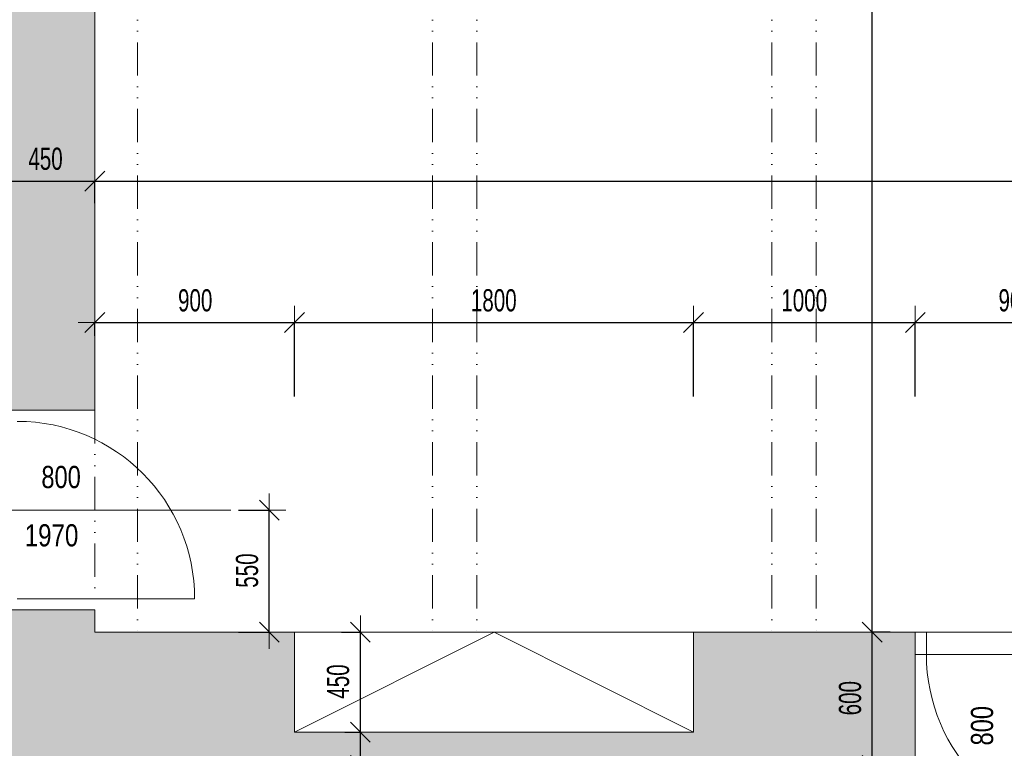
# Model space of a CAD drawing. Header units: millimetres. Extents: x -19372 to 59327, y -69634 to -42168.
# Tile 8 of 44: x -11847 to -7407, y -54090 to -50807. Entities that reach past the tile are written whole.
import ezdxf

# ---------------------------------------------------------------- set-up
doc = ezdxf.new("R2010")
doc.units = ezdxf.units.MM
doc.header["$PDMODE"] = 65
doc.linetypes.add('JIS_09_15', pattern=[300, 150, -50, 0, -50, 0, -50])
for name, color, linetype, lineweight in [('XR$2$1.NP - STÁVAJÍCÍ_1', 7, 'Continuous', 25), ('XR$3$KOTY_1', 7, 'Continuous', 25), ('XR$7$1.NP - FILING_1', 7, 'Continuous', 25)]:
    doc.layers.add(name, color=color, linetype=linetype, lineweight=lineweight)
doc.styles.add('ARIALNARROW', font='ARIALN.TTF')
doc.dimstyles.new('DIMSTYLE_3', dxfattribs={"dimtxt": 100, "dimasz": 150, "dimexe": 0, "dimexo": 0, "dimgap": 50, "dimtad": 2, "dimdec": 0, "dimrnd": 5, "dimdsep": 46, "dimtxsty": 'ARIALNARROW', "dimblk1": 'ALL_ML_STRICH', "dimblk2": 'ALL_ML_STRICH', "dimsah": 1, "dimcen": 0, "dimclrd": 6, "dimclre": 6, "dimclrt": 6, "dimadec": 0, "dimazin": 0, "dimtfac": 1, "dimtdec": 0, "dimtix": 1, "dimtmove": 2, "dimatfit": 3, "dimfxl": 0, "dimtzin": 0, "dimlwd": 0, "dimlwe": 13, "dimarcsym": 0})
doc.dimstyles.new('DIMSTYLE_5', dxfattribs={"dimtxt": 100, "dimasz": 150, "dimexe": 0, "dimexo": 0, "dimgap": 50, "dimtad": 2, "dimdec": 0, "dimrnd": 5, "dimdsep": 46, "dimtxsty": 'ARIALNARROW', "dimblk1": 'ALL_ML_STRICH', "dimblk2": 'ALL_ML_STRICH', "dimsah": 1, "dimcen": 0, "dimclrd": 6, "dimclre": 6, "dimclrt": 6, "dimadec": 0, "dimazin": 0, "dimtfac": 1, "dimtdec": 0, "dimtix": 1, "dimtmove": 2, "dimatfit": 3, "dimfxl": 0, "dimtvp": 1.2, "dimtzin": 0, "dimlwd": 0, "dimlwe": 13, "dimarcsym": 0})

# ---------------------------------------------------------------- blocks, each defined once
blk = doc.blocks.new('ALL_ML_STRICH')
at = {"color": 0, "linetype": 'ByBlock', "lineweight": -2}
for p, q in [((-0.3, -0.3), (0.3, 0.3)), ((0, -0.5), (0, 0.5)), ((-1, 0), (0.5, 0))]:
    blk.add_line(p, q, dxfattribs=at)
blk = doc.blocks.new('*D7')
at = {"layer": 'DEFPOINTS', "color": 6, "linetype": 'Continuous', "lineweight": 13}
for p in [(-11957.8, -51534.2), (-11507.8, -51533.6), (-11957.8, -52012.1)]:
    blk.add_point(p, dxfattribs=at)
at = {"layer": 'XR$3$KOTY_1', "color": 6, "linetype": 'Continuous', "lineweight": -2}
for p, q in [((-11957.8, -51912.1), (-11957.8, -51534.2)), ((-11957.8, -51534.2), (-11507.8, -51534.2)), ((-11507.8, -51633.6), (-11507.8, -51534.2))]:
    blk.add_line(p, q, dxfattribs=at)
at = {"layer": 'XR$3$KOTY_1', "color": 6, "linetype": 'Continuous', "lineweight": 13, "xscale": 150, "yscale": 150, "zscale": 150, "rotation": 180}
blk.add_blockref('ALL_ML_STRICH', (-11957.8, -51534.2), dxfattribs=at)
at = {"layer": 'XR$3$KOTY_1', "color": 6, "linetype": 'Continuous', "lineweight": 13, "xscale": 150, "yscale": 150, "zscale": 150}
blk.add_blockref('ALL_ML_STRICH', (-11507.8, -51534.2), dxfattribs=at)
at = {"layer": 'XR$3$KOTY_1', "color": 6, "linetype": 'Continuous', "lineweight": 13, "insert": (-11730.3, -51434.2), "char_height": 100, "width": 243.429, "attachment_point": 5, "style": 'ARIALNARROW'}
blk.add_mtext('\\W0.81;\\A1;{450}', dxfattribs=at)
blk = doc.blocks.new('*D8')
at = {"layer": 'DEFPOINTS', "color": 6, "linetype": 'Continuous', "lineweight": 13}
for p in [(-11507.8, -51533.6), (-11507.8, -51534.2), (292.2, -51531.5)]:
    blk.add_point(p, dxfattribs=at)
at = {"layer": 'XR$3$KOTY_1', "color": 6, "linetype": 'Continuous', "lineweight": -2}
for p, q in [((-11507.8, -51633.6), (-11507.8, -51534.2)), ((-11507.8, -51534.2), (292.2, -51534.2)), ((292.2, -51631.5), (292.2, -51534.2))]:
    blk.add_line(p, q, dxfattribs=at)
at = {"layer": 'XR$3$KOTY_1', "color": 6, "linetype": 'Continuous', "lineweight": 13, "xscale": 150, "yscale": 150, "zscale": 150, "rotation": 180}
blk.add_blockref('ALL_ML_STRICH', (-11507.8, -51534.2), dxfattribs=at)
at = {"layer": 'XR$3$KOTY_1', "color": 6, "linetype": 'Continuous', "lineweight": 13, "xscale": 150, "yscale": 150, "zscale": 150}
blk.add_blockref('ALL_ML_STRICH', (292.2, -51534.2), dxfattribs=at)
at = {"layer": 'XR$3$KOTY_1', "color": 6, "linetype": 'Continuous', "lineweight": 13, "insert": (-5612.5, -51434.2), "char_height": 100, "width": 405.714, "attachment_point": 5, "style": 'ARIALNARROW'}
blk.add_mtext('\\W0.81;\\A1;{11800}', dxfattribs=at)
blk = doc.blocks.new('*D75')
at = {"layer": 'DEFPOINTS', "color": 6, "linetype": 'Continuous', "lineweight": 13}
for p in [(-7807.8, -52171.9), (-7807.8, -52605), (-6907.8, -52605)]:
    blk.add_point(p, dxfattribs=at)
at = {"layer": 'XR$3$KOTY_1', "color": 6, "linetype": 'Continuous', "lineweight": -2}
for p, q in [((-7807.8, -52505), (-7807.8, -52171.9)), ((-7807.8, -52171.9), (-6907.8, -52171.9)), ((-6907.8, -52505), (-6907.8, -52171.9))]:
    blk.add_line(p, q, dxfattribs=at)
at = {"layer": 'XR$3$KOTY_1', "color": 6, "linetype": 'Continuous', "lineweight": 13, "xscale": 150, "yscale": 150, "zscale": 150, "rotation": 180}
blk.add_blockref('ALL_ML_STRICH', (-7807.8, -52171.9), dxfattribs=at)
at = {"layer": 'XR$3$KOTY_1', "color": 6, "linetype": 'Continuous', "lineweight": 13, "xscale": 150, "yscale": 150, "zscale": 150}
blk.add_blockref('ALL_ML_STRICH', (-6907.8, -52171.9), dxfattribs=at)
at = {"layer": 'XR$3$KOTY_1', "color": 6, "linetype": 'Continuous', "lineweight": 13, "insert": (-7355.3, -52071.9), "char_height": 100, "width": 243.429, "attachment_point": 5, "style": 'ARIALNARROW'}
blk.add_mtext('\\W0.81;\\A1;{900}', dxfattribs=at)
blk = doc.blocks.new('*D76')
at = {"layer": 'DEFPOINTS', "color": 6, "linetype": 'Continuous', "lineweight": 13}
for p in [(-8807.8, -52171.9), (-8807.8, -52605), (-7807.8, -52605)]:
    blk.add_point(p, dxfattribs=at)
at = {"layer": 'XR$3$KOTY_1', "color": 6, "linetype": 'Continuous', "lineweight": -2}
for p, q in [((-8807.8, -52505), (-8807.8, -52171.9)), ((-8807.8, -52171.9), (-7807.8, -52171.9)), ((-7807.8, -52505), (-7807.8, -52171.9))]:
    blk.add_line(p, q, dxfattribs=at)
at = {"layer": 'XR$3$KOTY_1', "color": 6, "linetype": 'Continuous', "lineweight": 13, "xscale": 150, "yscale": 150, "zscale": 150, "rotation": 180}
blk.add_blockref('ALL_ML_STRICH', (-8807.8, -52171.9), dxfattribs=at)
at = {"layer": 'XR$3$KOTY_1', "color": 6, "linetype": 'Continuous', "lineweight": 13, "xscale": 150, "yscale": 150, "zscale": 150}
blk.add_blockref('ALL_ML_STRICH', (-7807.8, -52171.9), dxfattribs=at)
at = {"layer": 'XR$3$KOTY_1', "color": 6, "linetype": 'Continuous', "lineweight": 13, "insert": (-8308.9, -52071.9), "char_height": 100, "width": 324.571, "attachment_point": 5, "style": 'ARIALNARROW'}
blk.add_mtext('\\W0.81;\\A1;{1000}', dxfattribs=at)
blk = doc.blocks.new('*D77')
at = {"layer": 'DEFPOINTS', "color": 6, "linetype": 'Continuous', "lineweight": 13}
for p in [(-10607.8, -52171.9), (-10607.8, -52605), (-8807.8, -52605)]:
    blk.add_point(p, dxfattribs=at)
at = {"layer": 'XR$3$KOTY_1', "color": 6, "linetype": 'Continuous', "lineweight": -2}
for p, q in [((-10607.8, -52505), (-10607.8, -52171.9)), ((-10607.8, -52171.9), (-8807.8, -52171.9)), ((-8807.8, -52505), (-8807.8, -52171.9))]:
    blk.add_line(p, q, dxfattribs=at)
at = {"layer": 'XR$3$KOTY_1', "color": 6, "linetype": 'Continuous', "lineweight": 13, "xscale": 150, "yscale": 150, "zscale": 150, "rotation": 180}
blk.add_blockref('ALL_ML_STRICH', (-10607.8, -52171.9), dxfattribs=at)
at = {"layer": 'XR$3$KOTY_1', "color": 6, "linetype": 'Continuous', "lineweight": 13, "xscale": 150, "yscale": 150, "zscale": 150}
blk.add_blockref('ALL_ML_STRICH', (-8807.8, -52171.9), dxfattribs=at)
at = {"layer": 'XR$3$KOTY_1', "color": 6, "linetype": 'Continuous', "lineweight": 13, "insert": (-9708.9, -52071.9), "char_height": 100, "width": 324.571, "attachment_point": 5, "style": 'ARIALNARROW'}
blk.add_mtext('\\W0.81;\\A1;{1800}', dxfattribs=at)
blk = doc.blocks.new('*D78')
at = {"layer": 'DEFPOINTS', "color": 6, "linetype": 'Continuous', "lineweight": 13}
for p in [(-11507.8, -52131.5), (-11507.8, -52171.9), (-10607.8, -52605)]:
    blk.add_point(p, dxfattribs=at)
at = {"layer": 'XR$3$KOTY_1', "color": 6, "linetype": 'Continuous', "lineweight": -2}
for p, q in [((-11507.8, -52231.5), (-11507.8, -52171.9)), ((-11507.8, -52171.9), (-10607.8, -52171.9)), ((-10607.8, -52505), (-10607.8, -52171.9))]:
    blk.add_line(p, q, dxfattribs=at)
at = {"layer": 'XR$3$KOTY_1', "color": 6, "linetype": 'Continuous', "lineweight": 13, "xscale": 150, "yscale": 150, "zscale": 150, "rotation": 180}
blk.add_blockref('ALL_ML_STRICH', (-11507.8, -52171.9), dxfattribs=at)
at = {"layer": 'XR$3$KOTY_1', "color": 6, "linetype": 'Continuous', "lineweight": 13, "xscale": 150, "yscale": 150, "zscale": 150}
blk.add_blockref('ALL_ML_STRICH', (-10607.8, -52171.9), dxfattribs=at)
at = {"layer": 'XR$3$KOTY_1', "color": 6, "linetype": 'Continuous', "lineweight": 13, "insert": (-11055.3, -52071.9), "char_height": 100, "width": 243.429, "attachment_point": 5, "style": 'ARIALNARROW'}
blk.add_mtext('\\W0.81;\\A1;{900}', dxfattribs=at)
blk = doc.blocks.new('*D79')
at = {"layer": 'DEFPOINTS', "color": 6, "linetype": 'Continuous', "lineweight": 13}
for p in [(-10960.7, -53016.7), (-10960.7, -53566.7), (-10721.1, -53566.7)]:
    blk.add_point(p, dxfattribs=at)
at = {"layer": 'XR$3$KOTY_1', "color": 6, "linetype": 'Continuous', "lineweight": -2}
for p, q in [((-10860.7, -53016.7), (-10721.1, -53016.7)), ((-10721.1, -53566.7), (-10721.1, -53016.7)), ((-10860.7, -53566.7), (-10721.1, -53566.7))]:
    blk.add_line(p, q, dxfattribs=at)
at = {"layer": 'XR$3$KOTY_1', "color": 6, "linetype": 'Continuous', "lineweight": 13, "xscale": 150, "yscale": 150, "zscale": 150}
for p, rotation in [((-10721.1, -53016.7), 90), ((-10721.1, -53566.7), 270)]:
    blk.add_blockref('ALL_ML_STRICH', p, dxfattribs=dict(at, rotation=rotation))
at = {"layer": 'XR$3$KOTY_1', "color": 6, "linetype": 'Continuous', "lineweight": 13, "insert": (-10821.1, -53289.1), "char_height": 100, "width": 243.429, "attachment_point": 5, "rotation": 90, "style": 'ARIALNARROW'}
blk.add_mtext('\\W0.81;\\A1;{550}', dxfattribs=at)
blk = doc.blocks.new('*D83')
at = {"layer": 'DEFPOINTS', "color": 6, "linetype": 'Continuous', "lineweight": 13}
for p in [(-8022, -47606.7), (-8022, -53566.7), (-8001.9, -53566.7)]:
    blk.add_point(p, dxfattribs=at)
at = {"layer": 'XR$3$KOTY_1', "color": 6, "linetype": 'Continuous', "lineweight": -2}
for p, q in [((-7922, -47606.7), (-8001.9, -47606.7)), ((-8001.9, -53566.7), (-8001.9, -47606.7)), ((-7922, -53566.7), (-8001.9, -53566.7))]:
    blk.add_line(p, q, dxfattribs=at)
at = {"layer": 'XR$3$KOTY_1', "color": 6, "linetype": 'Continuous', "lineweight": 13, "xscale": 150, "yscale": 150, "zscale": 150}
for p, rotation in [((-8001.9, -47606.7), 90), ((-8001.9, -53566.7), 270)]:
    blk.add_blockref('ALL_ML_STRICH', p, dxfattribs=dict(at, rotation=rotation))
at = {"layer": 'XR$3$KOTY_1', "color": 6, "linetype": 'Continuous', "lineweight": 13, "insert": (-8101.9, -50587.7), "char_height": 100, "width": 324.571, "attachment_point": 5, "rotation": 90, "style": 'ARIALNARROW'}
blk.add_mtext('\\W0.81;\\A1;{5960}', dxfattribs=at)
blk = doc.blocks.new('*D85')
at = {"layer": 'DEFPOINTS', "color": 6, "linetype": 'Continuous', "lineweight": 13}
for p in [(-8022, -53566.7), (-8001.9, -54166.7), (-7995.1, -54166.7)]:
    blk.add_point(p, dxfattribs=at)
at = {"layer": 'XR$3$KOTY_1', "color": 6, "linetype": 'Continuous', "lineweight": -2}
for p, q in [((-7922, -53566.7), (-8001.9, -53566.7)), ((-8001.9, -54166.7), (-8001.9, -53566.7)), ((-8095.1, -54166.7), (-8001.9, -54166.7))]:
    blk.add_line(p, q, dxfattribs=at)
at = {"layer": 'XR$3$KOTY_1', "color": 6, "linetype": 'Continuous', "lineweight": 13, "xscale": 150, "yscale": 150, "zscale": 150}
for p, rotation in [((-8001.9, -53566.7), 90), ((-8001.9, -54166.7), 270)]:
    blk.add_blockref('ALL_ML_STRICH', p, dxfattribs=dict(at, rotation=rotation))
at = {"layer": 'XR$3$KOTY_1', "color": 6, "linetype": 'Continuous', "lineweight": 13, "insert": (-8101.9, -53864.1), "char_height": 100, "width": 243.429, "attachment_point": 5, "rotation": 90, "style": 'ARIALNARROW'}
blk.add_mtext('\\W0.81;\\A1;{600}', dxfattribs=at)
blk = doc.blocks.new('*D90')
at = {"layer": 'DEFPOINTS', "color": 6, "linetype": 'Continuous', "lineweight": 13}
for p in [(-10295.1, -53566.7), (-10310.6, -54016.7), (-10280.2, -54016.7)]:
    blk.add_point(p, dxfattribs=at)
at = {"layer": 'XR$3$KOTY_1', "color": 6, "linetype": 'Continuous', "lineweight": -2}
for p, q in [((-10395.1, -53566.7), (-10310.6, -53566.7)), ((-10310.6, -54016.7), (-10310.6, -53566.7)), ((-10380.2, -54016.7), (-10310.6, -54016.7))]:
    blk.add_line(p, q, dxfattribs=at)
at = {"layer": 'XR$3$KOTY_1', "color": 6, "linetype": 'Continuous', "lineweight": 13, "xscale": 150, "yscale": 150, "zscale": 150}
for p, rotation in [((-10310.6, -53566.7), 90), ((-10310.6, -54016.7), 270)]:
    blk.add_blockref('ALL_ML_STRICH', p, dxfattribs=dict(at, rotation=rotation))
at = {"layer": 'XR$3$KOTY_1', "color": 6, "linetype": 'Continuous', "lineweight": 13, "insert": (-10410.6, -53789.1), "char_height": 100, "width": 243.429, "attachment_point": 5, "rotation": 90, "style": 'ARIALNARROW'}
blk.add_mtext('\\W0.81;\\A1;{450}', dxfattribs=at)
blk = doc.blocks.new('*D91')
at = {"layer": 'DEFPOINTS', "color": 6, "linetype": 'Continuous', "lineweight": 13}
for p in [(-10280.2, -54016.7), (-10328.3, -54166.7), (-10310.6, -54166.7)]:
    blk.add_point(p, dxfattribs=at)
at = {"layer": 'XR$3$KOTY_1', "color": 6, "linetype": 'Continuous', "lineweight": -2}
for p, q in [((-10380.2, -54016.7), (-10310.6, -54016.7)), ((-10310.6, -54166.7), (-10310.6, -54016.7)), ((-10228.3, -54166.7), (-10310.6, -54166.7))]:
    blk.add_line(p, q, dxfattribs=at)
at = {"layer": 'XR$3$KOTY_1', "color": 6, "linetype": 'Continuous', "lineweight": 13, "xscale": 150, "yscale": 150, "zscale": 150}
for p, rotation in [((-10310.6, -54016.7), 90), ((-10310.6, -54166.7), 270)]:
    blk.add_blockref('ALL_ML_STRICH', p, dxfattribs=dict(at, rotation=rotation))
at = {"layer": 'XR$3$KOTY_1', "color": 6, "linetype": 'Continuous', "lineweight": 13, "insert": (-10410.6, -54291.8), "char_height": 100, "width": 243.429, "attachment_point": 5, "rotation": 90, "style": 'ARIALNARROW'}
blk.add_mtext('\\W0.81;\\A1;{150}', dxfattribs=at)

msp = doc.modelspace()

# ---------------------------------------------------------------- hatches: boundary and pattern name
at = {"layer": 'XR$7$1.NP - FILING_1', "linetype": 'Continuous', "lineweight": 13}
for points in [[(-12097.8, -45921.7), (-11957.8, -45921.7), (-11957.8, -52566.7), (-11507.8, -52566.7), (-11507.8, -47606.7), (-10007.8, -47606.7), (-10007.8, -47156.7), (-11507.8, -47156.7), (-11507.8, -45471.7), (-12097.8, -45471.7)], [(-11507.8, -54166.7), (-9807.8, -54166.7), (-9807.8, -54266.7), (-9707.8, -54266.7), (-9707.8, -54166.7), (-7807.8, -54166.7), (-7807.8, -53566.7), (-8807.8, -53566.7), (-8807.8, -54016.7), (-10607.8, -54016.7), (-10607.8, -53566.7), (-11507.8, -53566.7), (-11507.8, -53466.7), (-11957.8, -53466.7), (-11957.8, -57146.7), (-17487.8, -57146.7), (-17487.8, -57021.7), (-17937.8, -57021.7), (-17937.8, -57596.7), (-11007.8, -57596.7), (-11007.8, -57146.7), (-11507.8, -56646.7)]]:
    msp.add_hatch(color=254, dxfattribs=at).paths.add_polyline_path(points)

# ---------------------------------------------------------------- linework, layer by layer
at = {"layer": 'XR$2$1.NP - STÁVAJÍCÍ_1', "color": 8, "linetype": 'Continuous', "lineweight": 18}
for p, q in [((-11507.8, -47606.7), (-11507.8, -52566.7)), ((-11507.8, -52566.7), (-11957.8, -52566.7)), ((-11507.8, -53466.7), (-11957.8, -53466.7)), ((-11507.8, -53466.7), (-11507.8, -53566.7)), ((-11507.8, -53566.7), (-10607.8, -53566.7)), ((-10607.8, -54016.7), (-10607.8, -53566.7)), ((-8807.8, -53566.7), (-7807.8, -53566.7)), ((-8807.8, -54016.7), (-8807.8, -53566.7)), ((-7807.8, -54166.7), (-7807.8, -53566.7)), ((-10607.8, -54016.7), (-8807.8, -54016.7))]:
    msp.add_line(p, q, dxfattribs=at)
at = {"layer": 'XR$2$1.NP - STÁVAJÍCÍ_1', "color": 8, "linetype": 'JIS_09_15', "lineweight": 13}
for p, q in [((-11315.3, -47606.7), (-11315.3, -53566.7)), ((-9985.3, -47606.7), (-9985.3, -53566.7)), ((-9785.3, -47606.7), (-9785.3, -53566.7)), ((-8455.3, -47606.7), (-8455.3, -53566.7)), ((-8255.3, -47606.7), (-8255.3, -53566.7)), ((-11507.8, -52566.7), (-11507.8, -53466.7))]:
    msp.add_line(p, q, dxfattribs=at)
at = {"layer": 'XR$2$1.NP - STÁVAJÍCÍ_1', "color": 8, "linetype": 'Continuous', "lineweight": 13}
for p, q in [((-10895.1, -53016.7), (-12176, -53016.7)), ((-11857.8, -53416.7), (-11057.8, -53416.7)), ((-8807.8, -53566.7), (-10607.8, -53566.7)), ((-9707.8, -53566.7), (-10607.8, -54016.7)), ((-8807.8, -54016.7), (-9707.8, -53566.7)), ((-6907.8, -53566.7), (-7807.8, -53566.7)), ((-7757.8, -53666.7), (-7757.8, -53566.7)), ((-6907.8, -53666.7), (-7807.8, -53666.7))]:
    msp.add_line(p, q, dxfattribs=at)
for centre, start, end in [((-11857.8, -53416.7), 0, 90), ((-6957.8, -53666.7), 180, 270)]:
    msp.add_arc(centre, 800, start, end, dxfattribs=at)

# ---------------------------------------------------------------- texts
at = {"layer": 'XR$2$1.NP - STÁVAJÍCÍ_1', "color": 8, "linetype": 'Continuous', "lineweight": 18, "char_height": 100, "attachment_point": 5, "style": 'ARIALNARROW'}
for s, insert, width in [('\\W0.93;800', (-11660.1, -52868.2), 225.547), ('\\W0.95;1970', (-11703.3, -53130.9), 295.658)]:
    msp.add_mtext(s, dxfattribs=dict(at, insert=insert, width=width))
at = {"layer": 'XR$2$1.NP - STÁVAJÍCÍ_1', "color": 8, "linetype": 'Continuous', "lineweight": 18, "insert": (-7506.4, -53988.3), "char_height": 100, "width": 225.547, "attachment_point": 5, "rotation": 90, "style": 'ARIALNARROW'}
msp.add_mtext('\\W0.93;800', dxfattribs=at)

# ---------------------------------------------------------------- dimensions: what is measured, and where the dimension line sits
at = {"layer": 'XR$3$KOTY_1', "color": 6, "linetype": 'Continuous', "lineweight": 13}
for base, p1, p2, dimstyle, picture, middle in [((-8001.9, -47606.7), (-7922, -53566.7), (-7922, -47606.7), 'DIMSTYLE_3', '*D83', (-8101.9, -50587.7)), ((-10721.1, -53016.7), (-10860.7, -53566.7), (-10860.7, -53016.7), 'DIMSTYLE_3', '*D79', (-10821.1, -53289.1)), ((-10310.6, -53566.7), (-10380.2, -54016.7), (-10395.1, -53566.7), 'DIMSTYLE_3', '*D90', (-10410.6, -53789.1)), ((-8001.9, -53566.7), (-8095.1, -54166.7), (-7922, -53566.7), 'DIMSTYLE_3', '*D85', (-8101.9, -53864.1)), ((-10310.6, -54016.7), (-10228.3, -54166.7), (-10380.2, -54016.7), 'DIMSTYLE_5', '*D91', (-10410.6, -54291.8))]:
    dim = msp.add_linear_dim(base=base, p1=p1, p2=p2, angle=90, dimstyle=dimstyle, override={"dimpost": '<>', "dimclrd": 6, "dimclre": 6, "dimclrt": 6, "dimlwd": 0, "dimlwe": 13}, dxfattribs=at)
    dim.commit()
    dim.dimension.update_dxf_attribs({"geometry": picture, "text_midpoint": middle, "dimtype": 160})
for base, p1, p2, picture, middle in [((-11507.8, -51534.2), (-11957.8, -51912.1), (-11507.8, -51633.6), '*D7', (-11730.3, -51434.2)), ((292.2, -51534.2), (-11507.8, -51633.6), (292.2, -51631.5), '*D8', (-5612.5, -51434.2)), ((-10607.8, -52171.9), (-11507.8, -52231.5), (-10607.8, -52505), '*D78', (-11055.3, -52071.9)), ((-8807.8, -52171.9), (-10607.8, -52505), (-8807.8, -52505), '*D77', (-9708.9, -52071.9)), ((-7807.8, -52171.9), (-8807.8, -52505), (-7807.8, -52505), '*D76', (-8308.9, -52071.9)), ((-6907.8, -52171.9), (-7807.8, -52505), (-6907.8, -52505), '*D75', (-7355.3, -52071.9))]:
    dim = msp.add_linear_dim(base=base, p1=p1, p2=p2, dimstyle='DIMSTYLE_3', override={"dimpost": '<>', "dimclrd": 6, "dimclre": 6, "dimclrt": 6, "dimlwd": 0, "dimlwe": 13}, dxfattribs=at)
    dim.commit()
    dim.dimension.update_dxf_attribs({"geometry": picture, "text_midpoint": middle, "dimtype": 160})

doc.saveas('drawing.dxf')
